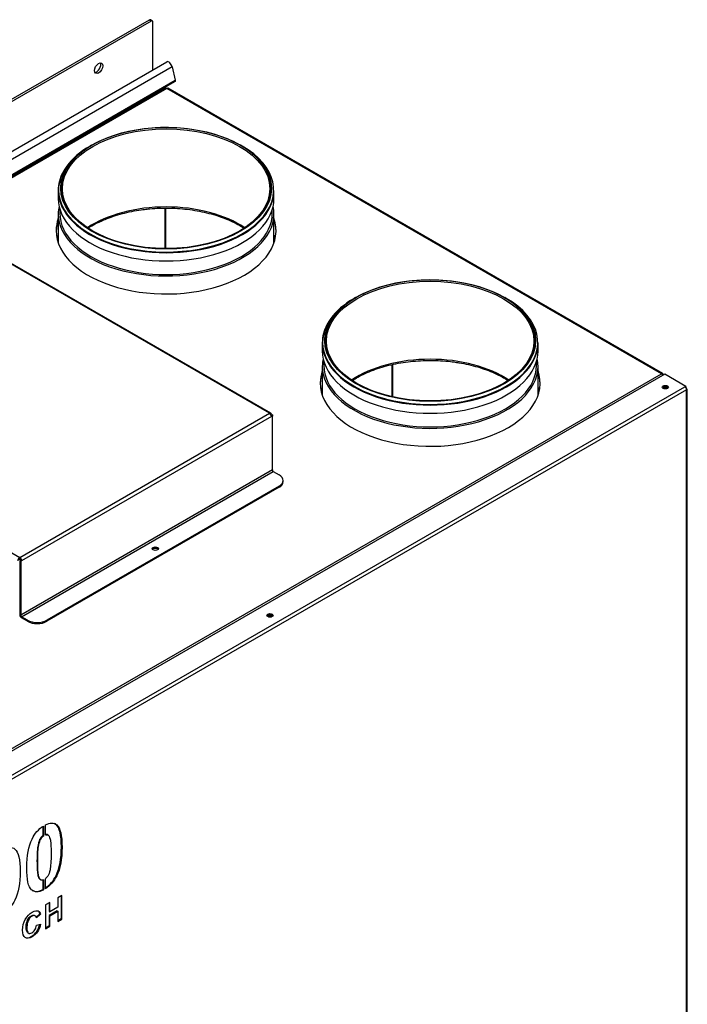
# Model space of a CAD drawing. Header units: millimetres. Extents: x 242 to 3657, y 247 to 3375.
# Tile 7 of 8: x 3171 to 3657, y 657 to 1374. Entities that reach past the tile are written whole.
import ezdxf

# ---------------------------------------------------------------- set-up
doc = ezdxf.new("R2010")
doc.units = ezdxf.units.MM
for name, color, linetype in [('BLASZKA_DO_DRZWI', 7, 'Continuous'), ('Domyślne', 7, 'Continuous'), ('DRZWI_WEWN_V_H', 7, 'Continuous'), ('DRZWI_ZEW_V', 7, 'Continuous'), ('KOLNIERZ_160_PK', 7, 'Continuous'), ('MOC_REKU_SCIANA_', 7, 'Continuous'), ('MOC_REKU_TYŁ_NOW', 7, 'Continuous'), ('OBUDOWA_V', 7, 'Continuous'), ('POKRYWKA_STEROWA', 7, 'Continuous'), ('POLKA_STEROWANIA', 7, 'Continuous'), ('PRZEGRODA_TYLNA', 7, 'Continuous'), ('SUFIT_CF_PK', 7, 'Continuous')]:
    doc.layers.add(name, color=color, linetype=linetype)

# ---------------------------------------------------------------- blocks, each defined once
blk = doc.blocks.new('SE5')
at = {"layer": 'BLASZKA_DO_DRZWI', "color": 7, "linetype": 'Continuous'}
for centre, start_param, end_param in [((3353.01, 938.44), 3.870367, 5.373091), ((3353.01, 939.01), 3.755203, 5.179618)]:
    blk.add_ellipse(centre, major_axis=(-3, 0), ratio=0.57735, start_param=start_param, end_param=end_param, dxfattribs=at)
at = {"layer": 'DRZWI_WEWN_V_H', "color": 7, "linetype": 'Continuous'}
for centre, major_axis, start_param, end_param in [((3641.08, 1104.76), (2.25, 0), 1.534341, 2.461125), ((3641.08, 1104.19), (2.25, 0), 1.014378, 2.127215), ((3353.29, 938.6), (-2.25, 0), 3.822095, 5.602683), ((3353.29, 938.03), (-2.25, 0), 4.155991, 5.268787)]:
    blk.add_ellipse(centre, major_axis=major_axis, ratio=0.57735, start_param=start_param, end_param=end_param, dxfattribs=at)
at = {"layer": 'DRZWI_ZEW_V', "color": 7, "linetype": 'Continuous'}
for p, q in [((3640.58, 1115.91), (3048.31, 773.96)), ((3656, 1107.01), (3640.58, 1115.91)), ((3064.44, 765.47), (3655.29, 1106.6)), ((3656.5, 1104.52), (3065.64, 763.39)), ((3655.29, 1106.6), (3656, 1107.01)), ((3655.71, 1106.27), (3656, 1106.44)), ((3656.14, 1106.11), (3655.79, 1106.32)), ((3656, 1107.01), (3656, 1106.44)), ((3656.02, 1105.9), (3656.14, 1106.11)), ((3656.36, 1105.25), (3656.5, 1105.33)), ((3656.5, 1103.95), (3656.5, 1104.52)), ((3656.99, 590.9), (3656.99, 1104.64)), ((3656.5, 590.21), (3656.5, 1103.95)), ((3187.95, 786.4), (3187.95, 779.81)), ((3188.45, 786.82), (3188.45, 779.53)), ((3189.86, 780.34), (3189.86, 787.63)), ((3188.45, 779.53), (3187.95, 779.81)), ((3191.84, 780.28), (3191.22, 780.63)), ((3185.98, 747.95), (3186.6, 747.6)), ((3187.95, 747.89), (3187.95, 740.6)), ((3188.45, 747.6), (3188.45, 740.32)), ((3189.86, 741.13), (3189.86, 748.45)), ((3187.95, 740.6), (3188.45, 740.32)), ((3201.98, 736.38), (3198.93, 734.62)), ((3198.93, 734.62), (3198.93, 727.8)), ((3201.48, 736.1), (3201.48, 719.32)), ((3201.98, 719.03), (3201.98, 736.38)), ((3193.02, 731.21), (3189.97, 729.45)), ((3189.97, 729.45), (3189.97, 712.1)), ((3192.53, 730.93), (3192.53, 724.68)), ((3198.43, 725.14), (3192.53, 721.73)), ((3192.53, 724.68), (3193.02, 724.39)), ((3193.02, 724.39), (3193.02, 731.21)), ((3198.93, 727.8), (3193.02, 724.39)), ((3193.02, 721.45), (3198.93, 724.86)), ((3198.43, 725.14), (3198.93, 724.86)), ((3198.93, 724.86), (3198.93, 717.27)), ((3182.56, 721.41), (3181.94, 721.77)), ((3182.87, 720.36), (3185.88, 722.92)), ((3186.37, 722.63), (3183.36, 720.07)), ((3185.88, 722.92), (3186.37, 722.63)), ((3192.53, 721.73), (3192.53, 714.15)), ((3192.53, 721.73), (3193.02, 721.45)), ((3193.02, 713.86), (3193.02, 721.45)), ((3201.48, 719.32), (3198.93, 717.84)), ((3198.93, 717.27), (3201.98, 719.03)), ((3201.48, 719.32), (3201.98, 719.03)), ((3183.45, 714.73), (3186.4, 715.4)), ((3192.53, 714.15), (3189.97, 712.67)), ((3189.97, 712.1), (3193.02, 713.86)), ((3192.53, 714.15), (3193.02, 713.86)), ((3177.14, 709.16), (3177.75, 708.8))]:
    blk.add_line(p, q, dxfattribs=at)
for centre, major_axis in [((3641.08, 1106.4), (-2.25, 0)), ((3353.29, 940.24), (2.25, 0))]:
    blk.add_ellipse(centre, major_axis=major_axis, ratio=0.57735, dxfattribs=at)
for centre, major_axis, start_param, end_param in [((3641.08, 1105.82), (-2.25, 0), 3.363396, 6.061382), ((3640.37, 1104.84), (-2.25, 0), 3.550771, 5.359877), ((3640.37, 1105.41), (2.25, 0), 0.027301, 2.134173), ((3655.29, 1105.21), (-0.85, 1.47), 3.926991, 5.497787), ((3655.29, 1104.64), (0.85, 1.47), 5.497787, 6.283185), ((3655.29, 1104.64), (-1.7, 0), 2.356194, 3.926991), ((3353.29, 939.67), (-2.25, 0), 3.363396, 6.061382)]:
    blk.add_ellipse(centre, major_axis=major_axis, ratio=0.57735, start_param=start_param, end_param=end_param, dxfattribs=at)
for points, knots in [([(3189.86, 787.63), (3193.37, 789.48), (3196.12, 789.5), (3198.16, 787.73), (3200.74, 785.48), (3202.03, 780.02), (3202.03, 762.77), (3200.72, 755.82), (3198.13, 750.54), (3196.12, 746.46), (3193.37, 743.34), (3189.86, 741.13)], [0, 0, 0, 0, 0.171467, 0.171467, 0.171467, 0.47131, 0.47131, 0.772205, 0.772205, 0.772205, 1, 1, 1, 1]), ([(3188.45, 740.32), (3184.92, 738.48), (3182.05, 738.5), (3177.48, 742.49), (3176.3, 747.88), (3176.3, 765.2), (3177.61, 772.15), (3180.18, 777.41), (3182.16, 781.47), (3184.96, 784.62), (3188.45, 786.82)], [0, 0, 0, 0, 0.25937, 0.25937, 0.535883, 0.535883, 0.805722, 0.805722, 0.805722, 1, 1, 1, 1]), ([(3189.86, 741.74), (3193.14, 743.92), (3195.73, 746.94), (3197.64, 750.83), (3200.23, 756.1), (3201.54, 763.05), (3201.54, 780.31), (3200.24, 785.77), (3197.66, 788.01), (3197.39, 788.25), (3197.1, 788.46), (3196.8, 788.63)], [0.0108699, 0.0108699, 0.0108699, 0.0108699, 0.227795, 0.227795, 0.227795, 0.5286902, 0.5286902, 0.8285334, 0.8285334, 0.8285334, 0.8516151, 0.8516151, 0.8516151, 0.8516151]), ([(3187.95, 779.81), (3187.32, 779.3), (3186.74, 778.66), (3185.52, 776.8), (3184.97, 775.28), (3184.55, 773.28), (3184.01, 770.72), (3183.79, 766.77), (3183.79, 756.07), (3184.03, 752.55), (3184.47, 750.81), (3184.88, 749.22), (3185.42, 748.28), (3186.04, 747.92)], [0, 0, 0, 0, 0.0749755, 0.0749755, 0.1770325, 0.1770325, 0.1770325, 0.4937263, 0.4937263, 0.8140188, 0.8140188, 0.8140188, 0.9105878, 0.9105878, 0.9105878, 0.9105878]), ([(3188.45, 747.6), (3187.82, 747.36), (3187.26, 747.35), (3186.04, 747.79), (3185.42, 748.76), (3184.97, 750.53), (3184.52, 752.26), (3184.29, 755.78), (3184.29, 766.48), (3184.51, 770.43), (3185.05, 773), (3185.46, 774.99), (3186.01, 776.52), (3187.24, 778.38), (3187.81, 779.02), (3188.45, 779.53)], [0, 0, 0, 0, 0.078655, 0.078655, 0.185981, 0.185981, 0.185981, 0.506274, 0.506274, 0.822967, 0.822967, 0.822967, 0.925025, 0.925025, 1, 1, 1, 1]), ([(3189.86, 780.34), (3190.49, 780.57), (3191.07, 780.59), (3192.29, 780.14), (3192.87, 779.12), (3193.81, 775.67), (3194.05, 772.12), (3194.05, 761.42), (3193.77, 757.49), (3193.26, 754.95), (3192.87, 752.97), (3192.33, 751.44), (3191.61, 750.38), (3191.08, 749.58), (3190.49, 748.95), (3189.86, 748.45)], [0, 0, 0, 0, 0.159692, 0.159692, 0.377065, 0.377065, 0.594438, 0.594438, 0.814282, 0.814282, 0.814282, 0.934816, 0.934816, 0.934816, 1, 1, 1, 1]), ([(3191.28, 780.6), (3191.22, 780.63), (3191.16, 780.66), (3190.72, 780.82), (3190.31, 780.85), (3189.88, 780.77)], [0.8204439, 0.8204439, 0.8204439, 0.8204439, 0.8403083, 0.8403083, 0.9558431, 0.9558431, 0.9558431, 0.9558431]), ([(3159.34, 770.02), (3162.85, 771.86), (3165.6, 771.88), (3167.64, 770.11), (3170.22, 767.87), (3171.51, 762.4), (3171.51, 745.15), (3170.21, 738.2), (3167.61, 732.92), (3165.61, 728.84), (3162.85, 725.72), (3159.34, 723.51)], [0, 0, 0, 0, 0.171467, 0.171467, 0.171467, 0.47131, 0.47131, 0.772205, 0.772205, 0.772205, 1, 1, 1, 1]), ([(3186.4, 715.4), (3185.95, 713.22), (3185.2, 711.37), (3183.1, 708.31), (3181.77, 707.08), (3178.16, 705), (3176.52, 704.83), (3175.25, 705.68), (3173.97, 706.52), (3173.32, 708.29), (3173.32, 713.91), (3173.97, 716.53), (3175.26, 718.88), (3176.54, 721.22), (3178.24, 723), (3182.19, 725.28), (3183.68, 725.51), (3184.83, 724.93), (3185.52, 724.58), (3186.03, 723.82), (3186.37, 722.63)], [0, 0, 0, 0, 0.10829, 0.10829, 0.21658, 0.21658, 0.351101, 0.351101, 0.351101, 0.500537, 0.500537, 0.658169, 0.658169, 0.658169, 0.798322, 0.798322, 0.92054, 0.92054, 0.92054, 1, 1, 1, 1]), ([(3177.2, 709.12), (3177.12, 709.16), (3177.05, 709.21), (3176.98, 709.27), (3176.3, 709.8), (3175.96, 711.17), (3175.96, 715.46), (3176.31, 717.16), (3177.69, 719.8), (3178.59, 720.81), (3179.71, 721.44), (3180.51, 721.89), (3181.19, 722.04), (3181.76, 721.84), (3181.85, 721.81), (3181.93, 721.77), (3182.01, 721.73)], [0.3241251, 0.3241251, 0.3241251, 0.3241251, 0.3373727, 0.3373727, 0.3373727, 0.5034495, 0.5034495, 0.6599617, 0.6599617, 0.8164739, 0.8164739, 0.8164739, 0.9084786, 0.9084786, 0.9084786, 0.9228775, 0.9228775, 0.9228775, 0.9228775]), ([(3183.36, 720.07), (3183.18, 720.86), (3182.81, 721.36), (3182.25, 721.56), (3181.69, 721.75), (3181, 721.61), (3180.2, 721.16), (3179.08, 720.53), (3178.18, 719.52), (3176.8, 716.87), (3176.45, 715.17), (3176.45, 710.89), (3176.79, 709.52), (3177.47, 708.98), (3178.16, 708.45), (3179.04, 708.48), (3180.93, 709.57), (3181.62, 710.27), (3182.2, 711.19), (3182.79, 712.13), (3183.2, 713.31), (3183.45, 714.73)], [0, 0, 0, 0, 0.091521, 0.091521, 0.091521, 0.183526, 0.183526, 0.183526, 0.340038, 0.340038, 0.49655, 0.49655, 0.662627, 0.662627, 0.662627, 0.79005, 0.79005, 0.883572, 0.883572, 0.883572, 1, 1, 1, 1]), ([(3174.92, 705.86), (3176.17, 705.14), (3177.75, 705.33), (3181.28, 707.37), (3182.61, 708.59), (3184.64, 711.55), (3185.36, 713.27), (3185.82, 715.27)], [0.6546233, 0.6546233, 0.6546233, 0.6546233, 0.7834204, 0.7834204, 0.8917102, 0.8917102, 0.9930055, 0.9930055, 0.9930055, 0.9930055])]:
    blk.add_open_spline(points, degree=3, knots=knots, dxfattribs=at)
for points in [[(3180.33, 740.01), (3182.39, 738.82), (3184.93, 739.03), (3187.95, 740.6)], [(3185.88, 722.92), (3185.55, 724.04), (3185.08, 724.79), (3184.44, 725.16)]]:
    blk.add_open_spline(points, degree=3, dxfattribs=at)
at = {"layer": 'KOLNIERZ_160_PK', "color": 7, "linetype": 'Continuous'}
for p, q in [((3223.5, 1282.65), (3222.38, 1282)), ((3333.1, 1282), (3331.98, 1282.65)), ((3199.24, 1249.63), (3199.24, 1243.66)), ((3356.24, 1243.66), (3356.24, 1249.63)), ((3200.46, 1235.7), (3200.46, 1233.07)), ((3355.02, 1233.07), (3355.02, 1235.7)), ((3199.24, 1232.71), (3199.24, 1211.57)), ((3356.24, 1211.57), (3356.24, 1232.71)), ((3415.65, 1171.71), (3414.53, 1171.06)), ((3525.25, 1171.06), (3524.13, 1171.71)), ((3391.39, 1138.69), (3391.39, 1132.73)), ((3548.39, 1132.73), (3548.39, 1138.69)), ((3391.39, 1121.77), (3391.39, 1100.63)), ((3392.61, 1124.76), (3392.61, 1122.14)), ((3547.17, 1122.14), (3547.17, 1124.76)), ((3548.39, 1100.63), (3548.39, 1121.77))]:
    blk.add_line(p, q, dxfattribs=at)
for centre, radius, start, end in [((3409.23, 1088.94), 24.71, 136.3894, 139.64612), ((3521.3, 1088.14), 32.7, 31.52053, 33.69178), ((2267.01, -2180.39), 3525.43, 68.67623, 68.68662)]:
    blk.add_arc(centre, radius, start, end, dxfattribs=at)
for centre, major_axis, ratio, start_param, end_param in [((3277.74, 1251.5), (-76.21, 0), 0.57735, 3.702668, 6.141859), ((3277.74, 1251.5), (-76.19, 0), 0.57735, 3.703184, 6.14199), ((3277.74, 1250.04), (-78.29, 0), 0.57735, 0, 3.926991), ((3277.74, 1250.04), (-78.29, 0), 0.57735, 5.497787, 6.283185), ((3277.74, 1251.5), (-76.19, 0), 0.57735, 3.066873, 3.703184), ((3277.74, 1251.5), (-76.21, 0), 0.57735, 3.066562, 3.702668), ((3277.74, 1249.63), (-78.5, 0), 0.57735, 5.981644, 6.283185), ((3277.74, 1251.5), (-76.21, 0), 0.57735, 6.141859, 6.283185), ((3277.74, 1251.5), (-76.19, 0), 0.57735, 6.14199, 6.283185), ((3277.74, 1249.63), (-78.5, 0), 0.57735, 0, 3.141593), ((3277.74, 1251.5), (-76.21, 0), 0.57735, 0, 0.098332), ((3277.74, 1251.5), (-76.19, 0), 0.57735, 0, 0.098268), ((3277.74, 1251.5), (-76.21, 0), 0.57735, 0.098332, 3.066562), ((3277.74, 1251.5), (-76.19, 0), 0.57735, 0.098268, 3.066873), ((3277.74, 1243.66), (-78.5, 0), 0.57735, 0, 3.141593), ((3277.74, 1232.71), (-78.5, 0), 0.57735, 0, 3.26272), ((3277.74, 1232.71), (-78.5, 0), 0.57735, 6.162058, 6.283185), ((3277.74, 1194.1), (-75.49, 0), 0.57735, 3.851694, 5.573084), ((3277.74, 1233.07), (-77.28, 0), 0.57735, 0, 3.141593), ((3469.89, 1140.56), (-76.21, 0), 0.57735, 3.484084, 6.114715), ((3469.89, 1140.56), (-76.19, 0), 0.57735, 3.484605, 6.11489), ((3469.89, 1139.1), (-78.29, 0), 0.57735, 0, 3.926991), ((3469.89, 1139.1), (-78.29, 0), 0.57735, 5.497787, 6.283185), ((3469.89, 1140.56), (-76.19, 0), 0.57735, 3.051058, 3.484605), ((3469.89, 1140.56), (-76.21, 0), 0.57735, 3.050361, 3.484084), ((3469.89, 1138.69), (-78.5, 0), 0.57735, 5.981685, 6.283185), ((3469.89, 1140.56), (-76.21, 0), 0.57735, 6.114715, 6.283185), ((3469.89, 1140.56), (-76.19, 0), 0.57735, 6.11489, 6.283185), ((3469.89, 1140.56), (-76.21, 0), 0.57735, 0, 0.075338), ((3469.89, 1140.56), (-76.19, 0), 0.57735, 0, 0.07605), ((3469.89, 1138.69), (-78.5, 0), 0.57735, 0, 3.141593), ((3469.89, 1140.56), (-76.21, 0), 0.57735, 0.075338, 3.050361), ((3469.89, 1140.56), (-76.19, 0), 0.57735, 0.07605, 3.051058), ((3469.89, 1132.73), (-78.5, 0), 0.57735, 0, 3.141593), ((3469.89, 1121.77), (-78.5, 0), 0.57735, 0, 3.26272), ((3469.89, 1121.77), (-78.5, 0), 0.57735, 6.162058, 6.283185), ((3469.89, 1083.16), (-75.49, 0), 0.57735, 3.851694, 5.573084), ((3469.89, 1122.14), (-77.28, 0), 0.57735, 0, 3.141593), ((3468.43, 1086.34), (-83.78, 3.4), 0.521362, -0.38105, -0.355086), ((3471.16, 1086.6), (83.78, -2.58), 0.637014, 0.393619, 0.415962)]:
    blk.add_ellipse(centre, major_axis=major_axis, ratio=ratio, start_param=start_param, end_param=end_param, dxfattribs=at)
for centre, major_axis in [((3277.74, 1251.33), (-76.71, 0)), ((3277.74, 1250.93), (-75.49, 0)), ((3469.89, 1140.4), (-76.71, 0)), ((3469.89, 1139.99), (-75.49, 0))]:
    blk.add_ellipse(centre, major_axis=major_axis, ratio=0.57735, dxfattribs=at)
for points, knots in [([(3221.13, 1222.29), (3221.53, 1222.55), (3223.58, 1223.84), (3227.5, 1226.02), (3233.21, 1228.64), (3239.34, 1230.93), (3245.85, 1232.88), (3252.6, 1234.46), (3258.22, 1235.41), (3261.21, 1235.8), (3262.08, 1235.91)], [0.4312465, 0.4312465, 0.4312465, 0.4312465, 0.4528743, 0.5392114, 0.6255517, 0.7119274, 0.7983515, 0.884825, 0.9713421, 1, 1, 1, 1]), ([(3262.08, 1235.91), (3263.46, 1236.06), (3266.88, 1236.44), (3273.19, 1236.83), (3280.49, 1236.88), (3287.83, 1236.53), (3295.06, 1235.76), (3302.13, 1234.6), (3308.96, 1233.06), (3315.49, 1231.15), (3321.66, 1228.89), (3327.42, 1226.3), (3331.52, 1224.06), (3333.71, 1222.7), (3334.24, 1222.36)], [0, 0, 0, 0, 0.0333954, 0.0970736, 0.1607768, 0.2244813, 0.2881753, 0.3518496, 0.4154949, 0.4791029, 0.5426658, 0.6061785, 0.6696404, 0.690678, 0.690678, 0.690678, 0.690678]), ([(3413.35, 1111.4), (3414.57, 1112.18), (3417.52, 1113.94), (3422.55, 1116.48), (3428.48, 1118.93), (3434.81, 1121.05), (3441.48, 1122.81), (3448.41, 1124.19), (3455.55, 1125.19), (3462.83, 1125.78), (3470.19, 1125.97), (3477.48, 1125.76), (3483.29, 1125.26), (3486.27, 1124.88), (3487.14, 1124.76)], [0.3085884, 0.3085884, 0.3085884, 0.3085884, 0.3555668, 0.4178302, 0.4801097, 0.5424211, 0.6047685, 0.6671498, 0.7295594, 0.79199, 0.8544332, 0.9168805, 0.9793217, 1, 1, 1, 1]), ([(3487.14, 1124.76), (3488.51, 1124.57), (3491.89, 1124.08), (3497.89, 1122.91), (3504.53, 1121.18), (3510.89, 1119.08), (3516.85, 1116.65), (3522.02, 1114.08), (3525.09, 1112.26), (3526.4, 1111.42)], [0, 0, 0, 0, 0.0465245, 0.1352008, 0.2238562, 0.3124538, 0.4009842, 0.4894431, 0.5615725, 0.5615725, 0.5615725, 0.5615725])]:
    blk.add_open_spline(points, degree=3, knots=knots, dxfattribs=at)
at = {"layer": 'MOC_REKU_SCIANA_', "color": 7, "linetype": 'Continuous'}
for p, q in [((3265.36, 1373.76), (2694.72, 1044.3)), ((3266.77, 1372.94), (2696.14, 1043.49)), ((3266.77, 1372.94), (3265.36, 1373.76)), ((3267.77, 1373.04), (3266.36, 1373.86)), ((3268.19, 1337.55), (3268.19, 1372.13))]:
    blk.add_line(p, q, dxfattribs=at)
for centre, major_axis, start_param, end_param in [((3265.36, 1372.13), (-1, -1.73), 3.141593, 3.926991), ((3266.77, 1371.31), (-1, -1.73), 2.356194, 3.926991), ((3227.18, 1339.47), (2.13, 3.68), 3.480817, 5.943961)]:
    blk.add_ellipse(centre, major_axis=major_axis, ratio=0.57735, start_param=start_param, end_param=end_param, dxfattribs=at)
blk.add_ellipse((3228.59, 1338.65), major_axis=(2.12, 3.68), ratio=0.57735, dxfattribs=at)
at = {"layer": 'MOC_REKU_TYŁ_NOW', "color": 7, "linetype": 'Continuous'}
for p, q in [((2704.69, 1012.22), (3278.15, 1343.31)), ((3282.1, 1339.67), (2707.98, 1008.21)), ((3282.1, 1339.67), (3284.36, 1329.94)), ((3283.96, 1328.7), (2704.88, 994.37)), ((2705.72, 995.87), (3284.36, 1329.94)), ((2687.65, 984.08), (3275.26, 1323.34)), ((3275.26, 1322.89), (3275.26, 1323.34))]:
    blk.add_line(p, q, dxfattribs=at)
blk.add_arc((3277.38, 1338.83), 4.79, 10.10462, 49.96991, dxfattribs=at)
for centre, major_axis, start_param, end_param in [((3279.65, 1340.71), (-1.5, 2.6), 5.105088, 6.283185), ((3275.97, 1322.93), (0.5, -0.866), 3.141593, 3.926991)]:
    blk.add_ellipse(centre, major_axis=major_axis, ratio=0.57735, start_param=start_param, end_param=end_param, dxfattribs=at)
blk.add_open_spline([(3284.36, 1329.94), (3284.38, 1329.79), (3284.38, 1329.65), (3284.37, 1329.39), (3284.34, 1329.27), (3284.27, 1329.06), (3284.23, 1328.96), (3284.11, 1328.81), (3284.04, 1328.74), (3283.96, 1328.7)], degree=3, knots=[0, 0, 0, 0, 0.25, 0.25, 0.5, 0.5, 0.75, 0.75, 1, 1, 1, 1], dxfattribs=at)
at = {"layer": 'OBUDOWA_V', "color": 7, "linetype": 'Continuous'}
for p, q in [((3277.34, 1324.09), (2686.9, 983.2)), ((3278.34, 1323.99), (2687.9, 983.11)), ((3638.25, 1116.19), (3278.34, 1323.99)), ((3639.25, 1116.29), (3279.34, 1324.09)), ((3047.82, 775.31), (3638.25, 1116.19)), ((3267.91, 988.67), (3268.7, 989.12)), ((3269.05, 989.22), (3271.59, 988.83))]:
    blk.add_line(p, q, dxfattribs=at)
for centre, major_axis, start_param, end_param in [((3278.34, 1322.36), (1, -1.73), 2.356194, 3.141593), ((3278.34, 1322.36), (-1, -1.73), 3.141593, 3.926991), ((3277.74, 1220.47), (-80, 0), 0, 3.335546), ((3277.74, 1220.47), (-80, 0), 6.089232, 6.283185), ((3277.74, 1219.66), (-80, 0), 6.089232, 6.274346), ((3277.74, 1219.66), (-80, 0), 3.150432, 3.335546), ((3469.89, 1109.54), (-80, 0), 0, 3.335546), ((3469.89, 1109.54), (-80, 0), 6.089232, 6.283185), ((3469.89, 1108.72), (-80, 0), 6.089232, 6.274346), ((3469.89, 1108.72), (-80, 0), 3.150432, 3.335546), ((3638.25, 1114.56), (-1, -1.73), 2.356194, 3.926991), ((3638.25, 1114.56), (-1, 1.73), 4.712389, 5.497787), ((3173.68, 981.47), (-2.3, 0), 6.226964, 6.283185), ((3173.68, 981.47), (-2.3, 0), 0, 0.683158), ((3173.68, 980.65), (-2.3, 0), -0.474067, -0.312499)]:
    blk.add_ellipse(centre, major_axis=major_axis, ratio=0.57735, start_param=start_param, end_param=end_param, dxfattribs=at)
at = {"layer": 'POKRYWKA_STEROWA', "color": 7, "linetype": 'Continuous'}
for p, q in [((3352.93, 1087.41), (3118.17, 1222.95)), ((3353.93, 1087.51), (3119.17, 1223.05)), ((2936.45, 1118.03), (3171.21, 982.49)), ((3171.21, 982.49), (3352.93, 1087.41)), ((3354.35, 1084.96), (3172.62, 980.04)), ((3353.93, 1086.36), (3354.35, 1086.6)), ((3354.16, 1085.89), (3354.35, 1085.78)), ((3354.35, 1085.78), (3354.22, 1085.71)), ((3354.35, 1086.6), (3355.05, 1086.19)), ((3355.05, 1086.19), (3354.35, 1085.78)), ((3354.35, 1085.78), (3354.35, 1085.78)), ((3355.05, 1085.37), (3354.35, 1085.78)), ((3355.05, 1085.37), (3354.35, 1084.96)), ((3355.05, 1086.19), (3355.05, 1085.37)), ((3355.05, 1046.18), (3355.05, 1085.37)), ((3355.05, 1046.18), (3171.92, 940.44)), ((3172.62, 939.22), (3355.76, 1044.95)), ((3355.76, 1044.95), (3360, 1042.5)), ((3360, 1034.34), (3191.01, 936.77)), ((3360, 1033.52), (3191.01, 935.95)), ((3360, 1033.52), (3360, 1034.34)), ((3362.93, 1037.6), (3362.93, 1038.42)), ((3171.21, 981.68), (3171.21, 982.49)), ((3171.91, 980.45), (3171.21, 980.04)), ((3171.92, 979.64), (3171.21, 980.04)), ((3171.21, 980.04), (3171.21, 940.85)), ((3172.62, 980.04), (3171.91, 980.45)), ((3172.62, 980.04), (3171.92, 979.64)), ((3171.92, 979.64), (3171.92, 940.44)), ((3176.87, 936.77), (3172.62, 939.22)), ((3176.87, 935.95), (3172.62, 938.4)), ((3176.87, 935.95), (3176.87, 936.77)), ((3191.01, 936.77), (3191.01, 935.95))]:
    blk.add_line(p, q, dxfattribs=at)
for centre, major_axis, start_param, end_param in [((3352.93, 1085.78), (-1, -1.73), 2.356194, 3.926991), ((3352.93, 1085.78), (1, -1.73), 0.785398, 2.356194), ((3355.76, 1045.77), (0.5, -0.866), 3.926991, 5.497787), ((3352.93, 1038.42), (-10, 0), 2.356194, 3.926991), ((3352.93, 1037.6), (-10, 0), 2.356194, 3.141593), ((3171.21, 980.86), (-1, -1.73), 3.926991, 5.497787), ((3171.21, 980.86), (-1, 1.73), 3.926991, 5.497787), ((3269.85, 988), (2.25, 0), 0.319687, 2.821905), ((3171.21, 980.86), (-0.5, -0.866), 3.926991, 5.497787), ((3171.21, 980.86), (-0.5, 0.866), 3.926991, 5.497787), ((3172.62, 940.03), (-1, 1.73), 0.785398, 2.356194), ((3172.62, 940.03), (-0.5, 0.866), 0.785398, 2.356194), ((3183.94, 940.85), (-10, 0), 0.785398, 2.356194), ((3183.94, 940.03), (10, 0), 3.926991, 5.497787)]:
    blk.add_ellipse(centre, major_axis=major_axis, ratio=0.57735, start_param=start_param, end_param=end_param, dxfattribs=at)
blk.add_ellipse((3269.85, 988.82), major_axis=(-2.25, 0), ratio=0.57735, dxfattribs=at)
at = {"layer": 'POLKA_STEROWANIA', "color": 7, "linetype": 'Continuous'}
for p, q in [((3442.17, 1099.45), (3442.17, 1122.88)), ((3442.7, 1099.33), (3442.7, 1122.98))]:
    blk.add_line(p, q, dxfattribs=at)
at = {"layer": 'PRZEGRODA_TYLNA', "color": 7, "linetype": 'Continuous'}
for p, q in [((3277.13, 1207.35), (3277.13, 1236.79)), ((3277.63, 1207.35), (3277.63, 1236.79))]:
    blk.add_line(p, q, dxfattribs=at)
at = {"layer": 'SUFIT_CF_PK', "color": 7, "linetype": 'Continuous'}
blk.add_line((3356.6, 1215.9), (3356.6, 1216.56), dxfattribs=at)
for centre, major_axis, start_param, end_param in [((3277.74, 1195), (-87.25, 0), -0.451683, -0.422822), ((3277.74, 1194.35), (-87.25, 0), -0.451683, -0.425616), ((3355.69, 1216.31), (1, 0), 0.442172, 0.994212), ((3355.69, 1215.66), (1, 0), 0.442172, 0.994212), ((3277.74, 1195), (87.25, 0), 0.422822, 0.442172), ((3277.74, 1194.35), (87.25, 0), 0.425615, 0.442172)]:
    blk.add_ellipse(centre, major_axis=major_axis, ratio=0.57735, start_param=start_param, end_param=end_param, dxfattribs=at)

msp = doc.modelspace()

# ---------------------------------------------------------------- block references
at = {"layer": 'Domyślne'}
msp.add_blockref('SE5', (0, 0), dxfattribs=at)

doc.saveas('drawing.dxf')
